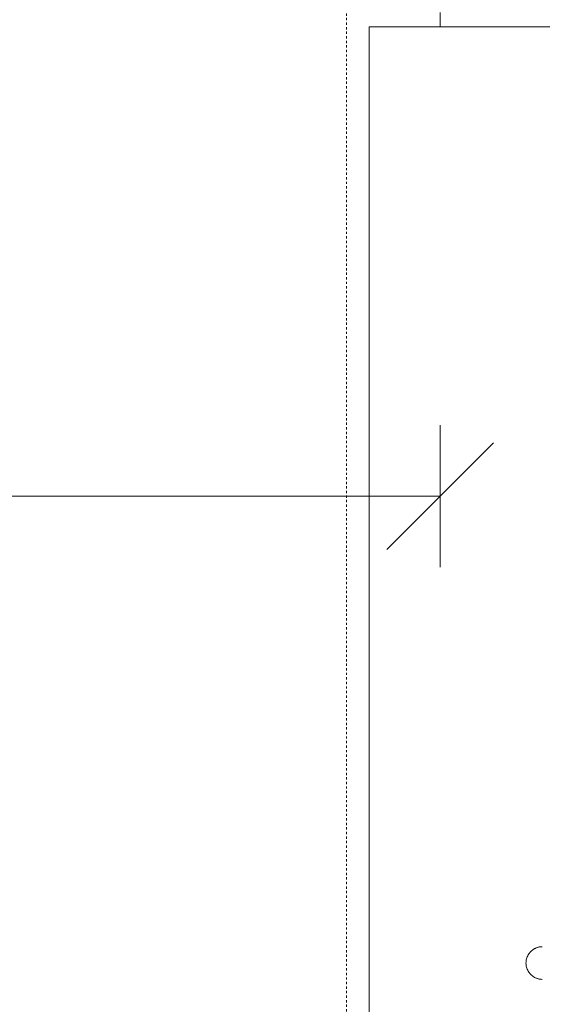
# Model space of a CAD drawing. Header units: centimetres. Extents: x 376 to 6517, y 1901 to 66534.
# Tile 80 of 115: x 2874 to 2911, y 65731 to 65801. Entities that reach past the tile are written whole.
import ezdxf

# ---------------------------------------------------------------- set-up
doc = ezdxf.new("R2010")
doc.units = ezdxf.units.CM
doc.linetypes.add('__FK_przerywana', pattern=[0.32004, 0.16002, -0.16002])
for name, color, linetype, lineweight in [('A-ANNO-DIMS', 7, 'Continuous', 5), ('A-ANNO-DIMS-50', 7, 'Continuous', 5), ('A-DETL-MBND', 7, 'Continuous', 5), ('A-GLAZ', 7, 'Continuous', 5), ('A-WALL', 7, 'Continuous', 35)]:
    doc.layers.add(name, color=color, linetype=linetype, lineweight=lineweight)
doc.styles.add('Arial Narrow_1', font='ARIALN.TTF', dxfattribs={"width": 0.8, "height": 10})
doc.dimstyles.new('standard_wielkość_otworów', dxfattribs={"dimscale": 30.48, "dimtxt": 10.23431, "dimasz": 0.246063, "dimexe": 0.164042, "dimexo": 0.0625, "dimgap": 0, "dimtad": 1, "dimdec": 1, "dimrnd": 0.5, "dimdsep": 46, "dimtxsty": 'Arial Narrow_1', "dimblk1": 'OBLIQUE', "dimblk2": 'OBLIQUE', "dimsah": 1, "dimcen": 0.09, "dimazin": 0, "dimtfac": 1, "dimtdec": 4, "dimtix": 1, "dimtmove": 0, "dimatfit": 3, "dimfxl": 0.164042, "dimfxlon": 1, "dimtvp": 1, "dimtolj": 1, "dimtzin": 0, "dimarcsym": 2})

# ---------------------------------------------------------------- blocks, each defined once
blk = doc.blocks.new('Windows_S9000-Double-Vent-Window-with-Sashbars - O3 Windows_S9000-Double-Vent-Window-with-Sashbars 2-9090604-__-00_00 Przyziemie PB')
at = {"layer": 'A-GLAZ'}
for p, q in [((-69, -2.4), (-69, -23.4)), ((-69, -23.4), (69, -23.4))]:
    blk.add_line(p, q, dxfattribs=at)
for points, knots in [([(-4.25, -11.2), (-4.25, -11.225), (-4.248, -11.275), (-4.241, -11.35), (-4.229, -11.425), (-4.212, -11.498), (-4.19, -11.569), (-4.163, -11.64), (-4.132, -11.709), (-4.097, -11.775), (-4.057, -11.839), (-3.998, -11.921), (-3.932, -11.997), (-3.859, -12.065), (-3.781, -12.129), (-3.677, -12.199), (-3.541, -12.265), (-3.351, -12.33), (-3.2, -12.35), (-3.1, -12.35)], [0.5, 0.5, 0.5, 0.5, 0.5208333, 0.5416667, 0.5625, 0.5833333, 0.6041667, 0.625, 0.6458333, 0.6666667, 0.6875, 0.7083333, 0.75, 0.7708333, 0.7916667, 0.8333333, 0.875, 0.9166667, 1, 1, 1, 1]), ([(-3.1, -12.35), (-3, -12.35), (-2.849, -12.33), (-2.659, -12.265), (-2.523, -12.199), (-2.419, -12.129), (-2.341, -12.065), (-2.268, -11.997), (-2.185, -11.902), (-2.115, -11.797), (-2.068, -11.709), (-2.037, -11.64), (-2.01, -11.569), (-1.988, -11.498), (-1.971, -11.425), (-1.959, -11.35), (-1.952, -11.275), (-1.95, -11.225), (-1.95, -11.2)], [0, 0, 0, 0, 0.0833333, 0.125, 0.1666667, 0.2083333, 0.2291667, 0.25, 0.2916667, 0.3333333, 0.3541667, 0.375, 0.3958333, 0.4166667, 0.4375, 0.4583333, 0.4791667, 0.5, 0.5, 0.5, 0.5])]:
    blk.add_open_spline(points, degree=3, knots=knots, dxfattribs=at)
blk = doc.blocks.new('DIMBLOCK65-__-00_00 Przyziemie PB')
at = {"layer": 'A-ANNO-DIMS-50', "color": 250, "true_color": 0x303030}
for p, q in [((2481.647, 65767.026), (2481.647, 65772.026)), ((2903.697, 65767.026), (2903.697, 65772.026)), ((2481.647, 65767.026), (2485.397, 65770.776)), ((2903.697, 65767.026), (2907.447, 65770.776)), ((2481.647, 65767.026), (2477.897, 65763.276)), ((2481.647, 65767.026), (2903.697, 65767.026)), ((2481.647, 65767.026), (2481.647, 65762.026)), ((2903.697, 65767.026), (2899.947, 65763.276)), ((2903.697, 65767.026), (2903.697, 65762.026))]:
    blk.add_line(p, q, dxfattribs=at)
at = {"layer": 'A-ANNO-DIMS-50', "color": 0, "insert": (2685.605, 65779.95), "char_height": 10, "width": 16.95971, "attachment_point": 1, "line_spacing_factor": 0.974696, "style": 'Arial Narrow_1'}
blk.add_mtext('422', dxfattribs=at)
blk = doc.blocks.new('_Oblique')
at = {"color": 0, "linetype": 'ByBlock', "lineweight": -2}
blk.add_line((-0.5, -0.5), (0.5, 0.5), dxfattribs=at)

msp = doc.modelspace()

# ---------------------------------------------------------------- linework, layer by layer
at = {"layer": 'A-DETL-MBND', "linetype": '__FK_przerywana'}
msp.add_line((2897.097, 66284.262), (2897.097, 65551.462), dxfattribs=at)
at = {"layer": 'A-WALL', "lineweight": 5}
msp.add_line((2903.697, 65800.062), (2903.697, 65801.062), dxfattribs=at)

# ---------------------------------------------------------------- block references
at = {"layer": 'A-GLAZ', "rotation": 270}
msp.add_blockref('Windows_S9000-Double-Vent-Window-with-Sashbars - O3 Windows_S9000-Double-Vent-Window-with-Sashbars 2-9090604-__-00_00 Przyziemie PB', (2922.097, 65731.062), dxfattribs=at)

# ---------------------------------------------------------------- dimensions: what is measured, and where the dimension line sits
at = {"layer": 'A-ANNO-DIMS', "color": 250, "true_color": 0x303030}
dim = msp.add_linear_dim(base=(2903.697025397, 65767.026394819), p1=(2481.647025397, 65762.026394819), p2=(2903.697025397, 65772.026394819), dimstyle='standard_wielkość_otworów', override={"dimpost": '<>', "dimfxl": 422.168453}, dxfattribs=at)
dim.commit()
dim.dimension.update_dxf_attribs({"geometry": 'DIMBLOCK65-__-00_00 Przyziemie PB', "text_midpoint": (2692.672025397, 65772.046858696)})

doc.saveas('drawing.dxf')
